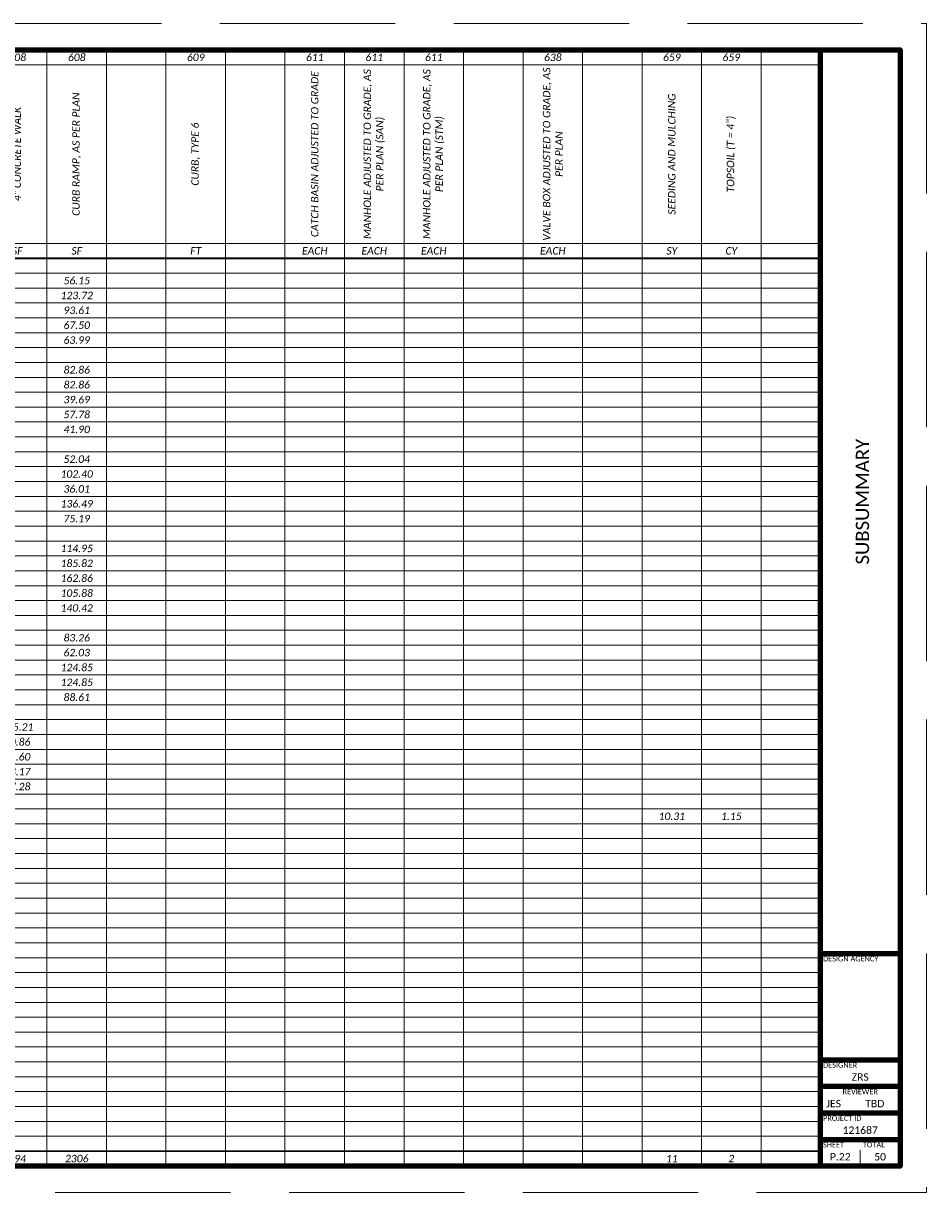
# Paper-space layout '22 SUBSUMMARY' of a CAD drawing. Header units: feet. Extents: x 0 to 34, y 0 to 22.
# Tile 2 of 2: x 17 to 34, y 0 to 22. Entities that reach past the tile are written whole.
import ezdxf
from ezdxf.enums import TextEntityAlignment as Align

# ---------------------------------------------------------------- set-up
doc = ezdxf.new("R2010")
doc.units = ezdxf.units.FT
doc.header["$LTSCALE"] = 20
doc.header["$MEASUREMENT"] = 0
doc.linetypes.add('OhDOT_DGN3', pattern=[0.22, 0.165, -0.055])
doc.layers.get('Defpoints').update_dxf_attribs({"lineweight": 15})
for name, color, linetype, lineweight in [('0_Xref', 7, 'Continuous', 15), ('SH_Border', 7, 'Continuous', 90), ('SH_Data', 7, 'Continuous', 15), ('SH_Text', 7, 'Continuous', 35)]:
    doc.layers.add(name, color=color, linetype=linetype, lineweight=lineweight)
doc.layers.add('SH_Cut_Line', color=7, linetype='OhDOT_DGN3', lineweight=15, plot=False)
doc.styles.add('P_Slanted - Normal Fixed Spacing', font='calibrii.ttf', dxfattribs={"height": 0.14})
doc.styles.add('Style - Calibri', font='calibri.ttf')
doc.styles.add('Style - Calibri - Light', font='calibril.ttf', dxfattribs={"height": 0.1})

# ---------------------------------------------------------------- blocks, each defined once
blk = doc.blocks.new('BORDER_1')
at = {"layer": 'Defpoints', "color": 7}
blk.add_point((32.75, 3.5), dxfattribs=at)
at = {"layer": 'SH_Border', "color": 7}
for p, q in [((32, 0.5), (32, 21.5)), ((32, 4.5), (33.5, 4.5)), ((32, 2.5), (33.5, 2.5)), ((32, 2), (33.5, 2)), ((32, 1.5), (33.5, 1.5)), ((32, 1), (33.5, 1))]:
    blk.add_line(p, q, dxfattribs=at)
at = {"layer": 'SH_Border', "color": 7, "flags": 128}
blk.add_lwpolyline([(1.5, 21.5), (33.5, 21.5), (33.5, 0.5), (1.5, 0.5)], close=True, dxfattribs=at)
at = {"layer": 'SH_Cut_Line', "flags": 128}
blk.add_lwpolyline([(0, 0), (34, 0), (34, 22), (0, 22)], close=True, dxfattribs=at)
at = {"layer": 'SH_Data', "color": 7}
blk.add_line((32.75, 0.5), (32.75, 0.8), dxfattribs=at)
at = {"layer": 'SH_Data', "char_height": 0.1, "line_spacing_factor": 0.8, "style": 'Style - Calibri - Light'}
for s, insert, attachment_point in [('DESIGN AGENCY', (32.05, 4.45), 1), ('DESIGNER', (32.05, 2.45), 1), ('REVIEWER', (32.75, 1.95), 2), ('PROJECT ID', (32.05, 1.45), 1), ('SHEET', (32.05, 0.95), 1), ('TOTAL', (32.8, 0.95), 1)]:
    blk.add_mtext(s, dxfattribs=dict(at, insert=insert, attachment_point=attachment_point))
at = {"layer": 'SH_Data', "color": 7, "style": 'Style - Calibri'}
blk.add_attdef('C_SHEET_TITLE', text='', height=0.25, rotation=90, dxfattribs=at).set_placement((32.792, 13), align=Align.MIDDLE_CENTER)
at = {"layer": 'SH_Data', "style": 'Style - Calibri'}
blk.add_attdef('PROJ_NAME', text='', height=0.25, rotation=90, dxfattribs=at).set_placement((0.6, 0.6), align=Align.TOP_LEFT)
for tag, p in [('DESIGNER', (32.75, 2.175)), ('REVIEWER', (32.25, 1.675)), ('REVIEWED_DATE', (33.025, 1.675)), ('PIDNO', (32.75, 1.175)), ('C_SHEET_NO', (32.375, 0.675)), ('T_SHEET_NO', (33.125, 0.675))]:
    blk.add_attdef(tag, text='', height=0.14, dxfattribs=at).set_placement(p, align=Align.MIDDLE_CENTER)
blk = doc.blocks.new('*A1288')
at = {"layer": 'SH_Data', "linetype": 'Continuous', "ltscale": 0.131765}
for points in [[(0, 0), (0, -21)], [(0, 0), (30.504, 0)], [(1.005, 0), (1.005, -20.72)], [(2.009, 0), (2.009, -20.72)], [(8.104, 0), (8.104, -21)], [(9.224, 0), (9.224, -21)], [(10.344, 0), (10.344, -21)], [(11.464, 0), (11.464, -21)], [(12.584, 0), (12.584, -21)], [(13.704, 0), (13.704, -21)], [(14.824, 0), (14.824, -21)], [(15.944, 0), (15.944, -21)], [(17.064, 0), (17.064, -21)], [(18.184, 0), (18.184, -21)], [(19.304, 0), (19.304, -21)], [(20.424, 0), (20.424, -21)], [(21.544, 0), (21.544, -21)], [(22.664, 0), (22.664, -21)], [(23.784, 0), (23.784, -21)], [(24.904, 0), (24.904, -21)], [(26.024, 0), (26.024, -21)], [(27.144, 0), (27.144, -21)], [(28.264, 0), (28.264, -21)], [(29.384, 0), (29.384, -21)], [(30.504, 0), (30.504, -21)], [(6.984, -0.28), (30.504, -0.28)], [(6.984, -3.64), (30.504, -3.64)], [(0, -4.2), (30.504, -4.2)], [(0, -4.48), (30.504, -4.48)], [(0, -4.76), (30.504, -4.76)], [(0, -5.04), (30.504, -5.04)], [(0, -5.32), (30.504, -5.32)], [(0, -5.6), (30.504, -5.6)], [(0, -5.88), (30.504, -5.88)], [(0, -6.16), (30.504, -6.16)], [(0, -6.44), (30.504, -6.44)], [(0, -6.72), (30.504, -6.72)], [(0, -7), (30.504, -7)], [(0, -7.28), (30.504, -7.28)], [(0, -7.56), (30.504, -7.56)], [(0, -7.84), (30.504, -7.84)], [(0, -8.12), (30.504, -8.12)], [(0, -8.4), (30.504, -8.4)], [(0, -8.68), (30.504, -8.68)], [(0, -8.96), (30.504, -8.96)], [(0, -9.24), (30.504, -9.24)], [(0, -9.52), (30.504, -9.52)], [(0, -9.8), (30.504, -9.8)], [(0, -10.08), (30.504, -10.08)], [(0, -10.36), (30.504, -10.36)], [(0, -10.64), (30.504, -10.64)], [(0, -10.92), (30.504, -10.92)], [(0, -11.2), (30.504, -11.2)], [(0, -11.48), (30.504, -11.48)], [(0, -11.76), (30.504, -11.76)], [(0, -12.04), (30.504, -12.04)], [(0, -12.32), (30.504, -12.32)], [(0, -12.6), (30.504, -12.6)], [(4.249, -12.6), (4.249, -14)], [(4.744, -12.6), (4.744, -14)], [(0, -12.88), (30.504, -12.88)], [(0, -13.16), (30.504, -13.16)], [(0, -13.44), (30.504, -13.44)], [(0, -13.72), (30.504, -13.72)], [(0, -14), (30.504, -14)], [(0, -14.28), (30.504, -14.28)], [(0, -14.56), (30.504, -14.56)], [(0, -14.84), (30.504, -14.84)], [(0, -15.12), (30.504, -15.12)], [(0, -15.4), (30.504, -15.4)], [(0, -15.68), (30.504, -15.68)], [(0, -15.96), (30.504, -15.96)], [(0, -16.24), (30.504, -16.24)], [(0, -16.52), (30.504, -16.52)], [(0, -16.8), (30.504, -16.8)], [(0, -17.08), (30.504, -17.08)], [(0, -17.36), (30.504, -17.36)], [(0, -17.64), (30.504, -17.64)], [(0, -17.92), (30.504, -17.92)], [(0, -18.2), (30.504, -18.2)], [(0, -18.48), (30.504, -18.48)], [(0, -18.76), (30.504, -18.76)], [(0, -19.04), (30.504, -19.04)], [(0, -19.32), (30.504, -19.32)], [(0, -19.6), (30.504, -19.6)], [(0, -19.88), (30.504, -19.88)], [(0, -20.16), (30.504, -20.16)], [(0, -20.44), (30.504, -20.44)], [(0, -21), (30.504, -21)]]:
    blk.add_lwpolyline(points, dxfattribs=at)
at = {"layer": 'SH_Data', "linetype": 'Continuous', "ltscale": 0.131765, "const_width": 0.0329}
for points in [[(6.984, 0), (6.984, -21)], [(0, -3.92), (30.504, -3.92)], [(0, -20.72), (30.504, -20.72)]]:
    blk.add_lwpolyline(points, dxfattribs=at)
at = {"layer": 'SH_Text', "char_height": 0.14, "style": 'P_Slanted - Normal Fixed Spacing'}
for s, insert, attachment_point in [('202', (7.544, -0.14), 5), ('202', (8.664, -0.14), 5), ('202', (9.784, -0.14), 5), ('606', (12.024, -0.14), 5), ('606', (13.144, -0.14), 5), ('608', (15.384, -0.14), 5), ('608', (16.504, -0.14), 5), ('609', (18.744, -0.14), 5), ('611', (20.984, -0.14), 5), ('611', (22.104, -0.14), 5), ('611', (23.224, -0.14), 5), ('638', (25.464, -0.14), 5), ('659', (27.704, -0.14), 5), ('659', (28.824, -0.14), 5), ('SF', (7.544, -3.78), 5), ('FT', (8.664, -3.78), 5), ('FT', (9.784, -3.78), 5), ('FT', (12.024, -3.78), 5), ('EACH', (13.144, -3.78), 5), ('SF', (15.384, -3.78), 5), ('SF', (16.504, -3.78), 5), ('FT', (18.744, -3.78), 5), ('EACH', (20.984, -3.78), 5), ('EACH', (22.104, -3.78), 5), ('EACH', (23.224, -3.78), 5), ('EACH', (25.464, -3.78), 5), ('SY', (27.704, -3.78), 5), ('CY', (28.824, -3.78), 5), ('CURB RAMP AND SIDEWALK', (4.496, -4.06), 5), ('CW-1', (0.502, -4.34), 5), ('29', (1.507, -4.34), 5), ('23+83.00', (4.109, -4.34), 5), ('LT', (6.596, -4.34), 5), ('56.15', (16.504, -4.34), 5), ('CW-2', (0.502, -4.62), 5), ('29', (1.507, -4.62), 5), ('24+24.00', (4.109, -4.62), 5), ('LT', (6.596, -4.62), 5), ('123.72', (16.504, -4.62), 5), ('CW-3', (0.502, -4.9), 5), ('29', (1.507, -4.9), 5), ('24+40.00', (4.109, -4.9), 5), ('LT', (6.596, -4.9), 5), ('93.61', (7.544, -4.9), 5), ('93.61', (16.504, -4.9), 5), ('CW-4', (0.502, -5.18), 5), ('29', (1.507, -5.18), 5), ('24+40.00', (4.109, -5.18), 5), ('RT', (6.596, -5.18), 5), ('67.50', (7.544, -5.18), 5), ('67.50', (16.504, -5.18), 5), ('CW-5', (0.502, -5.46), 5), ('29', (1.507, -5.46), 5), ('26+50.00', (4.109, -5.46), 5), ('LT', (6.596, -5.46), 5), ('63.99', (7.544, -5.46), 5), ('63.99', (16.504, -5.46), 5), ('CW-6', (0.502, -6.02), 5), ('29', (1.507, -6.02), 5), ('26+50.00', (4.109, -6.02), 5), ('LT', (6.596, -6.02), 5), ('82.86', (7.544, -6.02), 5), ('82.86', (16.504, -6.02), 5), ('CW-7', (0.502, -6.3), 5), ('29', (1.507, -6.3), 5), ('26+95.00', (4.109, -6.3), 5), ('LT', (6.596, -6.3), 5), ('82.86', (7.544, -6.3), 5), ('82.86', (16.504, -6.3), 5), ('CW-8', (0.502, -6.58), 5), ('29', (1.507, -6.58), 5), ('26+95.00', (4.109, -6.58), 5), ('RT', (6.596, -6.58), 5), ('39.69', (7.544, -6.58), 5), ('39.69', (16.504, -6.58), 5), ('CW-9', (0.502, -6.86), 5), ('40', (1.507, -6.86), 5), ('230+25.00', (4.109, -6.86), 5), ('RT', (6.596, -6.86), 5), ('57.78', (7.544, -6.86), 5), ('57.78', (16.504, -6.86), 5), ('CW-10', (0.502, -7.14), 5), ('40', (1.507, -7.14), 5), ('230+60.00', (4.109, -7.14), 5), ('RT', (6.596, -7.14), 5), ('41.90', (7.544, -7.14), 5), ('41.90', (16.504, -7.14), 5), ('CW-11', (0.502, -7.7), 5), ('40', (1.507, -7.7), 5), ('231+00.00', (4.109, -7.7), 5), ('RT', (6.596, -7.7), 5), ('52.04', (7.544, -7.7), 5), ('52.04', (16.504, -7.7), 5), ('CW-12', (0.502, -7.98), 5), ('40', (1.507, -7.98), 5), ('231+00.00', (4.109, -7.98), 5), ('LT', (6.596, -7.98), 5), ('102.40', (7.544, -7.98), 5), ('102.40', (16.504, -7.98), 5), ('CW-13', (0.502, -8.26), 5), ('40', (1.507, -8.26), 5), ('232+65.00', (4.109, -8.26), 5), ('RT', (6.596, -8.26), 5), ('36.01', (7.544, -8.26), 5), ('36.01', (16.504, -8.26), 5), ('CW-14', (0.502, -8.54), 5), ('40', (1.507, -8.54), 5), ('232+65.00', (4.109, -8.54), 5), ('LT', (6.596, -8.54), 5), ('136.49', (7.544, -8.54), 5), ('136.49', (16.504, -8.54), 5), ('CW-15', (0.502, -8.82), 5), ('45', (1.507, -8.82), 5), ('284+00.00', (4.109, -8.82), 5), ('LT', (6.596, -8.82), 5), ('75.19', (7.544, -8.82), 5), ('75.19', (16.504, -8.82), 5), ('CW-16', (0.502, -9.38), 5), ('45', (1.507, -9.38), 5), ('284+50.00', (4.109, -9.38), 5), ('LT', (6.596, -9.38), 5), ('114.95', (7.544, -9.38), 5), ('114.95', (16.504, -9.38), 5), ('CW-17', (0.502, -9.66), 5), ('46', (1.507, -9.66), 5), ('294+20.00', (4.109, -9.66), 5), ('LT', (6.596, -9.66), 5), ('147.82', (7.544, -9.66), 5), ('185.82', (16.504, -9.66), 5), ('CW-18', (0.502, -9.94), 5), ('46', (1.507, -9.94), 5), ('294+30.00', (4.109, -9.94), 5), ('LT', (6.596, -9.94), 5), ('168.09', (7.544, -9.94), 5), ('162.86', (16.504, -9.94), 5), ('CW-19', (0.502, -10.22), 5), ('46', (1.507, -10.22), 5), ('294+20.00', (4.109, -10.22), 5), ('RT', (6.596, -10.22), 5), ('76.48', (7.544, -10.22), 5), ('105.88', (16.504, -10.22), 5), ('CW-20', (0.502, -10.5), 5), ('46', (1.507, -10.5), 5), ('294+30.00', (4.109, -10.5), 5), ('RT', (6.596, -10.5), 5), ('145.09', (7.544, -10.5), 5), ('140.42', (16.504, -10.5), 5), ('CW-21', (0.502, -11.06), 5), ('46', (1.507, -11.06), 5), ('294+85.00', (4.109, -11.06), 5), ('LT', (6.596, -11.06), 5), ('52.92', (7.544, -11.06), 5), ('83.26', (16.504, -11.06), 5), ('CW-22', (0.502, -11.34), 5), ('46', (1.507, -11.34), 5), ('295+00.00', (4.109, -11.34), 5), ('LT', (6.596, -11.34), 5), ('55.60', (7.544, -11.34), 5), ('62.03', (16.504, -11.34), 5), ('CW-23', (0.502, -11.62), 5), ('46', (1.507, -11.62), 5), ('294+85.00', (4.109, -11.62), 5), ('RT', (6.596, -11.62), 5), ('127.27', (7.544, -11.62), 5), ('124.85', (16.504, -11.62), 5), ('CW-24', (0.502, -11.9), 5), ('46', (1.507, -11.9), 5), ('295+00.00', (4.109, -11.9), 5), ('RT', (6.596, -11.9), 5), ('127.27', (7.544, -11.9), 5), ('124.85', (16.504, -11.9), 5), ('CW-25', (0.502, -12.18), 5), ('29', (1.507, -12.18), 5), ('499+89.50', (4.109, -12.18), 5), ('RT', (6.596, -12.18), 5), ('88.61', (7.544, -12.18), 5), ('88.61', (16.504, -12.18), 5), ('SW-1', (0.502, -12.74), 5), ('29', (1.507, -12.74), 5), ('CW-7', (2.742, -12.74), 5), ('LT', (3.862, -12.74), 5), ('TO', (4.496, -12.74), 5), ('27+31.80', (5.476, -12.74), 5), ('LT', (6.596, -12.74), 5), ('275.21', (7.544, -12.74), 5), ('275.21', (15.384, -12.74), 5), ('SW-2', (0.502, -13.02), 5), ('46', (1.507, -13.02), 5), ('294+05.40', (2.742, -13.02), 5), ('LT', (3.862, -13.02), 5), ('TO', (4.496, -13.02), 5), ('CW-17', (5.476, -13.02), 5), ('LT', (6.596, -13.02), 5), ('25.00', (7.544, -13.02), 5), ('50.86', (15.384, -13.02), 5), ('SW-3', (0.502, -13.3), 5), ('46', (1.507, -13.3), 5), ('CW-17', (2.742, -13.3), 5), ('LT', (3.862, -13.3), 5), ('TO', (4.496, -13.3), 5), ('CW-18', (5.476, -13.3), 5), ('LT', (6.596, -13.3), 5), ('28.64', (7.544, -13.3), 5), ('31.60', (15.384, -13.3), 5), ('SW-4', (0.502, -13.58), 5), ('46', (1.507, -13.58), 5), ('CW-19', (2.742, -13.58), 5), ('RT', (3.862, -13.58), 5), ('TO', (4.496, -13.58), 5), ('CW-20', (5.476, -13.58), 5), ('RT', (6.596, -13.58), 5), ('52.79', (7.544, -13.58), 5), ('38.17', (15.384, -13.58), 5), ('SW-5', (0.502, -13.86), 5), ('46', (1.507, -13.86), 5), ('CW-21', (2.742, -13.86), 5), ('LT', (3.862, -13.86), 5), ('TO', (4.496, -13.86), 5), ('CW-22', (5.476, -13.86), 5), ('LT', (6.596, -13.86), 5), ('210.44', (7.544, -13.86), 5), ('97.28', (15.384, -13.86), 5), ('R-1', (0.502, -14.42), 5), ('29', (1.507, -14.42), 5), ('23+83.00', (4.496, -14.42), 5), ('36.50', (7.544, -14.42), 5), ('10.31', (27.704, -14.42), 5), ('1.15', (28.824, -14.42), 5), ('TOTALS CARRIED TO GENERAL SUMMARY  ', (0.066, -20.86), 4), ('2666', (7.544, -20.86), 5), ('494', (15.384, -20.86), 5), ('2306', (16.504, -20.86), 5), ('11', (27.704, -20.86), 5), ('2', (28.824, -20.86), 5)]:
    blk.add_mtext(s, dxfattribs=dict(at, insert=insert, attachment_point=attachment_point))
at = {"layer": 'SH_Text', "char_height": 0.14, "width": 3.36, "attachment_point": 5, "rotation": 90, "style": 'P_Slanted - Normal Fixed Spacing'}
for s, insert in [('CATCH BASIN ADJUSTED TO GRADE', (20.984, -1.96)), ('MANHOLE ADJUSTED TO GRADE, AS PER PLAN (SAN)', (22.104, -1.96)), ('MANHOLE ADJUSTED TO GRADE, AS PER PLAN (STM)', (23.224, -1.96)), ('VALVE BOX ADJUSTED TO GRADE, AS PER PLAN', (25.464, -1.96)), ('ANCHOR ASSEMBLY, TYPE T', (13.144, -1.96)), ('CURB RAMP, AS PER PLAN', (16.504, -1.96)), ('SEEDING AND MULCHING', (27.704, -1.96)), ('GUARDRAIL REMOVED', (9.784, -1.96)), ('GUARDRAIL, TYPE MGS', (12.024, -1.96)), ('4" CONCRETE WALK', (15.384, -1.96)), ('WALK REMOVED', (7.544, -1.96)), ('CURB REMOVED', (8.664, -1.96)), ('TOPSOIL (T = 4")', (28.824, -1.96)), ('CURB, TYPE 6', (18.744, -1.96))]:
    blk.add_mtext(s, dxfattribs=dict(at, insert=insert))
at = {"layer": 'SH_Text', "char_height": 0.14, "attachment_point": 5, "style": 'P_Slanted - Normal Fixed Spacing'}
for s, insert, width in [('REF^JNO.', (0.502, -1.96), 0.87294), ('SHEET^JNO.', (1.507, -1.96), 0.87294), ('STATION TO STATION', (4.496, -1.96), 4.84236)]:
    blk.add_mtext(s, dxfattribs=dict(at, insert=insert, width=width))

psp = doc.layouts.new('22 SUBSUMMARY')

# ---------------------------------------------------------------- block references
at = {"layer": '0_Xref'}
ref = psp.add_blockref('BORDER_1', (0, 0), dxfattribs=at)
ref.add_attrib('C_SHEET_NO', 'P.22', dxfattribs={"layer": 'SH_Data', "height": 0.14, "style": 'Style - Calibri'}).set_placement((32.375, 0.675), align=Align.MIDDLE_CENTER)
ref.add_attrib('T_SHEET_NO', '50', dxfattribs={"layer": 'SH_Data', "height": 0.14, "style": 'Style - Calibri'}).set_placement((33.125, 0.675), align=Align.MIDDLE_CENTER)
ref.add_attrib('C_SHEET_TITLE', 'SUBSUMMARY', dxfattribs={"layer": 'SH_Data', "color": 7, "height": 0.25, "rotation": 90, "style": 'Style - Calibri'}).set_placement((32.792, 13), align=Align.MIDDLE_CENTER)
ref.add_attrib('DESIGNER', 'ZRS', dxfattribs={"layer": 'SH_Data', "height": 0.14, "style": 'Style - Calibri'}).set_placement((32.75, 2.175), align=Align.MIDDLE_CENTER)
ref.add_attrib('REVIEWER', 'JES', dxfattribs={"layer": 'SH_Data', "height": 0.14, "style": 'Style - Calibri'}).set_placement((32.25, 1.675), align=Align.MIDDLE_CENTER)
ref.add_attrib('REVIEWED_DATE', 'TBD', dxfattribs={"layer": 'SH_Data', "height": 0.14, "style": 'Style - Calibri'}).set_placement((33.025, 1.675), align=Align.MIDDLE_CENTER)
ref.add_attrib('PIDNO', '121687', dxfattribs={"layer": 'SH_Data', "height": 0.14, "style": 'Style - Calibri'}).set_placement((32.75, 1.175), align=Align.MIDDLE_CENTER)
psp.add_blockref('*A1288', (1.5, 21.5), dxfattribs=at)

doc.saveas('drawing.dxf')
